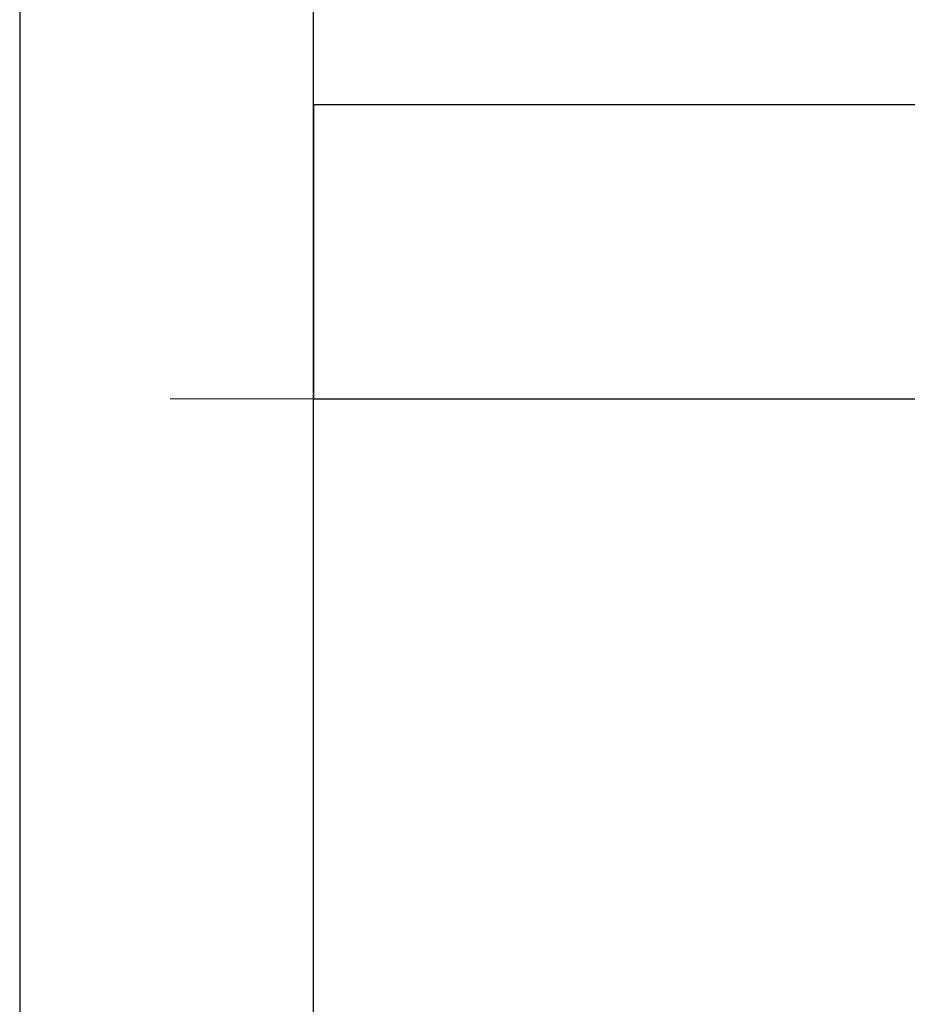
# Model space of a CAD drawing. Header units: metres. Extents: x 397.7 to 427.5, y 12.7 to 28.4.
# Tile 46 of 57: x 407.44 to 407.742, y 26.523 to 26.858. Entities that reach past the tile are written whole.
import ezdxf

# ---------------------------------------------------------------- set-up
doc = ezdxf.new("R2010")
doc.units = ezdxf.units.M
doc.layers.add('A-WALL-____-MCUT', color=7, linetype='Continuous', lineweight=25)
doc.layers.add('A-WALL-____-OTLN', color=7, linetype='Continuous', lineweight=25)

# ---------------------------------------------------------------- blocks, each defined once
blk = doc.blocks.new('Family - Evans P4-154126-07_ELEC_P4')
at = {"layer": 'A-WALL-____-MCUT', "color": 253, "true_color": 0xaaaaaa}
for p, q in [((1.72, 0.1), (0, 0.1)), ((0, 0), (1.72, 0))]:
    blk.add_line(p, q, dxfattribs=at)
at = {"layer": 'A-WALL-____-OTLN', "color": 253, "true_color": 0xaaaaaa}
for p, q in [((1.72, 0.1), (0, 0.1)), ((0, 0), (1.72, 0))]:
    blk.add_line(p, q, dxfattribs=at)
at = {"layer": 'A-WALL-____-OTLN', "color": 253, "lineweight": 18, "true_color": 0xaaaaaa}
blk.add_line((-0.0054, 0), (1.72, 0), dxfattribs=at)
blk = doc.blocks.new('Family - Evans P4-154248-07_ELEC_P4')
at = {"layer": 'A-WALL-____-MCUT', "color": 253, "true_color": 0xaaaaaa}
for p, q in [((1.34774, 0.1), (0, 0.1)), ((0, 0.1), (0, 0)), ((0, 0), (1.34774, 0))]:
    blk.add_line(p, q, dxfattribs=at)
at = {"layer": 'A-WALL-____-OTLN', "color": 253, "true_color": 0xaaaaaa}
for p, q in [((1.34774, 0.1), (0, 0.1)), ((0, 0.1), (0, 0)), ((0, 0), (1.34774, 0))]:
    blk.add_line(p, q, dxfattribs=at)
at = {"layer": 'A-WALL-____-OTLN', "color": 253, "lineweight": 18, "true_color": 0xaaaaaa}
blk.add_line((-0.0488, 0), (1.34774, 0), dxfattribs=at)
blk = doc.blocks.new('LONDR55-XX_ZZ-ARQ-CAA-M3D-Londres55_ifc-1-07_ELEC_P4')
at = {"layer": 'A-WALL-____-OTLN', "color": 253, "lineweight": 18, "true_color": 0xaaaaaa, "rotation": 270}
blk.add_blockref('Family - Evans P4-154126-07_ELEC_P4', (407.43973, 27.64946), dxfattribs=at)
at = {"layer": 'A-WALL-____-OTLN', "color": 253, "lineweight": 18, "true_color": 0xaaaaaa}
blk.add_blockref('Family - Evans P4-154248-07_ELEC_P4', (407.53973, 26.72946), dxfattribs=at)

msp = doc.modelspace()

# ---------------------------------------------------------------- block references
at = {"lineweight": 5}
msp.add_blockref('LONDR55-XX_ZZ-ARQ-CAA-M3D-Londres55_ifc-1-07_ELEC_P4', (0, 0), dxfattribs=at)

doc.saveas('drawing.dxf')
